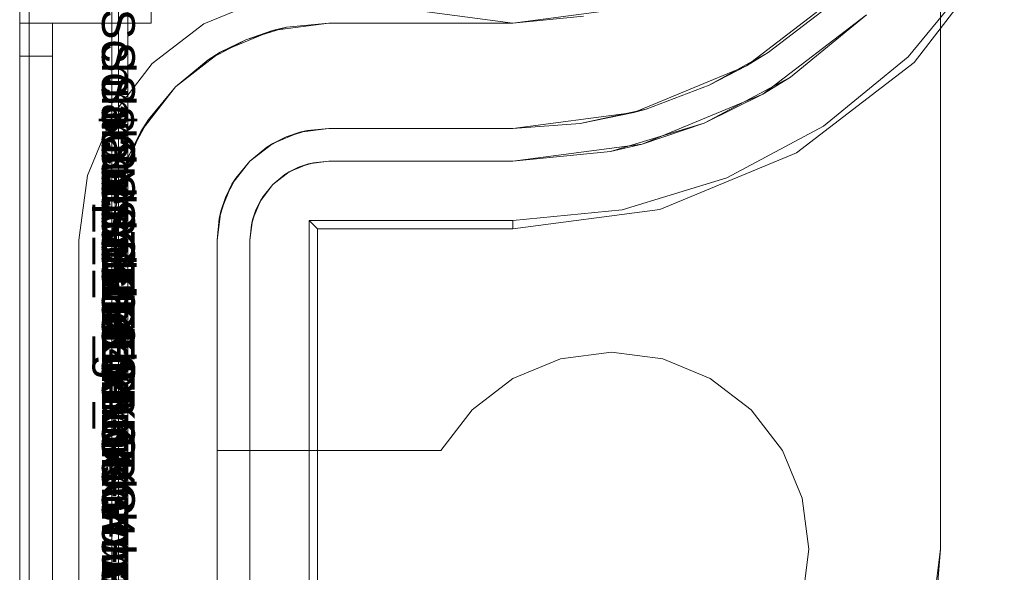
# Model space of a CAD drawing. Extents: x -620 to 300, y 62 to 1112.
# Tile 174 of 226: x 124.627 to 124.861, y 609.569 to 609.7. Entities that reach past the tile are written whole.
import ezdxf

# ---------------------------------------------------------------- set-up
doc = ezdxf.new("R2010")
doc.units = 0
doc.layers.get('0').update_dxf_attribs({"lineweight": 13})
doc.layers.add('AM_6-A06CPVZLL0', color=2, linetype='Continuous', lineweight=35, true_color=0xffff00)
doc.styles.get("Standard").update_dxf_attribs({"font": 'ARIALN.TTF'})

# ---------------------------------------------------------------- blocks, each defined once
blk = doc.blocks.new('Referenz-A06CPVZML0')
at = {"color": 9, "linetype": 'ByBlock', "lineweight": 13, "ltscale": 0.13, "true_color": 0xc1c9c4}
for p, q in [((124.62741, 609.78559), (124.62741, 607.20747)), ((124.62741, 607.20747), (124.62741, 609.78559)), ((124.64929, 607.20747), (124.64929, 609.78559)), ((124.64929, 609.78559), (124.64929, 609.64809)), ((124.65085, 608.73091), (124.65085, 609.78559)), ((124.84616, 609.74096), (124.84616, 609.57466)), ((124.84616, 609.57466), (124.84616, 609.72679)), ((124.82304, 609.70715), (124.80007, 609.68952)), ((124.62741, 609.70572), (124.62741, 609.69966)), ((124.62741, 609.69966), (124.62741, 609.70572)), ((124.65866, 609.69966), (124.65866, 609.70572)), ((124.65866, 609.69966), (124.65866, 609.70572)), ((124.76684, 609.70259), (124.7446, 609.69966)), ((124.80524, 609.6927), (124.818, 609.70241)), ((124.7446, 609.69966), (124.76136, 609.70131)), ((124.62741, 609.69966), (124.62741, 609.69951)), ((124.63132, 609.69966), (124.62741, 609.69966)), ((124.62741, 609.69966), (124.63522, 609.69966)), ((124.62741, 609.69966), (124.62741, 608.49653)), ((124.62741, 609.69966), (124.62741, 609.69966)), ((124.63132, 609.69966), (124.62741, 609.69966)), ((124.62741, 609.69939), (124.62741, 609.69966)), ((124.62741, 608.49653), (124.62741, 609.69966)), ((124.62741, 609.69966), (124.63522, 609.69966)), ((124.62741, 609.69951), (124.62741, 609.69906)), ((124.62741, 609.69861), (124.62741, 609.69939)), ((124.62741, 609.69906), (124.62741, 609.69834)), ((124.62741, 609.69737), (124.62741, 609.69861)), ((124.62741, 609.69834), (124.62741, 609.69737)), ((124.63522, 609.69966), (124.63132, 609.69966)), ((124.63522, 609.69966), (124.63132, 609.69966)), ((124.63522, 609.69951), (124.63522, 609.69966)), ((124.63522, 609.69966), (124.65866, 609.69966)), ((124.63522, 608.49653), (124.63522, 609.69966)), ((124.63522, 609.69966), (124.63522, 609.69966)), ((124.63522, 609.69951), (124.63522, 609.69966)), ((124.63522, 609.69966), (124.63522, 609.69966)), ((124.63522, 609.69966), (124.65866, 609.69966)), ((124.63522, 609.69966), (124.63522, 608.49653)), ((124.63522, 609.69906), (124.63522, 609.69951)), ((124.63522, 609.69906), (124.63522, 609.69951)), ((124.63522, 609.69834), (124.63522, 609.69906)), ((124.63522, 609.69834), (124.63522, 609.69906)), ((124.63522, 609.69737), (124.63522, 609.69834)), ((124.63522, 609.69737), (124.63522, 609.69834)), ((124.65866, 609.69966), (124.65866, 609.69966)), ((124.6875, 609.6979), (124.67507, 609.69275)), ((124.68112, 609.69573), (124.69079, 609.69867)), ((124.6875, 609.6979), (124.68112, 609.69573)), ((124.70085, 609.69966), (124.6875, 609.6979)), ((124.69079, 609.69867), (124.6875, 609.6979)), ((124.69079, 609.69867), (124.70085, 609.69966)), ((124.70085, 609.69966), (124.69079, 609.69867)), ((124.7446, 609.69966), (124.70085, 609.69966)), ((124.70085, 609.69966), (124.7141, 609.69966)), ((124.70085, 609.69966), (124.70085, 609.69966)), ((124.7141, 609.69966), (124.72905, 609.69966)), ((124.72905, 609.69966), (124.7446, 609.69966)), ((124.7446, 609.69966), (124.7446, 609.69966)), ((124.62741, 609.69737), (124.62741, 609.69618)), ((124.62741, 609.69575), (124.62741, 609.69737)), ((124.62741, 609.69618), (124.62741, 609.69483)), ((124.62741, 609.69387), (124.62741, 609.69575)), ((124.63522, 609.69618), (124.63522, 609.69737)), ((124.63522, 609.69618), (124.63522, 609.69737)), ((124.63522, 609.69483), (124.63522, 609.69618)), ((124.63522, 609.69483), (124.63522, 609.69618)), ((124.6722, 609.69097), (124.68112, 609.69573)), ((124.68112, 609.69573), (124.67507, 609.69275)), ((124.62741, 609.69483), (124.62741, 609.69337)), ((124.62741, 609.69184), (124.62741, 609.69387)), ((124.62741, 609.69337), (124.62741, 609.69184)), ((124.63522, 609.69337), (124.63522, 609.69483)), ((124.63522, 609.69337), (124.63522, 609.69483)), ((124.63522, 609.69184), (124.63522, 609.69337)), ((124.63522, 609.69184), (124.63522, 609.69337)), ((124.62741, 609.69184), (124.63132, 609.69184)), ((124.62741, 609.69184), (124.62741, 608.49653)), ((124.63132, 609.69184), (124.62741, 609.69184)), ((124.62741, 607.30122), (124.62741, 609.69184)), ((124.63132, 609.69184), (124.63522, 609.69184)), ((124.63522, 609.69184), (124.63132, 609.69184)), ((124.63522, 608.49653), (124.63522, 609.69184)), ((124.63522, 607.30122), (124.63522, 609.69184)), ((124.67507, 609.69275), (124.66439, 609.68455)), ((124.66439, 609.68455), (124.6722, 609.69097)), ((124.6722, 609.69097), (124.66439, 609.68455)), ((124.67507, 609.69275), (124.6722, 609.69097)), ((124.80524, 609.6927), (124.79123, 609.68493)), ((124.80007, 609.68952), (124.80524, 609.6927)), ((124.80007, 609.68952), (124.77331, 609.67844)), ((124.79123, 609.68493), (124.80007, 609.68952)), ((124.66439, 609.68455), (124.65619, 609.67388)), ((124.65798, 609.67674), (124.66439, 609.68455)), ((124.66439, 609.68455), (124.65798, 609.67674)), ((124.77624, 609.67926), (124.79123, 609.68493)), ((124.77624, 609.67926), (124.76058, 609.67581)), ((124.77331, 609.67844), (124.77624, 609.67926)), ((124.65321, 609.66783), (124.65798, 609.67674)), ((124.65798, 609.67674), (124.65619, 609.67388)), ((124.77331, 609.67844), (124.7446, 609.67466)), ((124.76058, 609.67581), (124.77331, 609.67844)), ((124.69397, 609.67375), (124.70085, 609.67466)), ((124.70085, 609.67466), (124.69567, 609.67415)), ((124.70085, 609.67466), (124.7446, 609.67466)), ((124.7446, 609.67466), (124.70085, 609.67466)), ((124.70085, 609.67466), (124.70085, 609.67466)), ((124.7446, 609.67466), (124.76058, 609.67581)), ((124.76058, 609.67581), (124.7446, 609.67466)), ((124.7446, 609.67466), (124.7446, 609.67466)), ((124.65619, 609.67388), (124.65104, 609.66144)), ((124.65619, 609.67388), (124.65321, 609.66783)), ((124.68757, 609.6711), (124.69397, 609.67375)), ((124.69068, 609.67264), (124.68757, 609.6711)), ((124.68864, 609.67154), (124.69068, 609.67264)), ((124.69397, 609.67375), (124.69068, 609.67264)), ((124.69068, 609.67264), (124.6929, 609.67331)), ((124.6929, 609.67331), (124.69467, 609.67384)), ((124.69567, 609.67415), (124.69397, 609.67375)), ((124.69467, 609.67384), (124.69567, 609.67415)), ((124.68207, 609.66688), (124.68757, 609.6711)), ((124.68609, 609.67018), (124.68207, 609.66688)), ((124.68757, 609.6711), (124.68609, 609.67018)), ((124.68609, 609.67018), (124.68701, 609.67067)), ((124.68701, 609.67067), (124.68864, 609.67154)), ((124.65028, 609.65815), (124.65321, 609.66783)), ((124.65321, 609.66783), (124.65104, 609.66144)), ((124.67785, 609.66138), (124.68207, 609.66688)), ((124.68207, 609.66688), (124.67876, 609.66285)), ((124.67876, 609.66285), (124.67785, 609.66138)), ((124.67827, 609.66193), (124.67876, 609.66285)), ((124.65104, 609.66144), (124.64929, 609.64809)), ((124.65104, 609.66144), (124.65028, 609.65815)), ((124.67519, 609.65497), (124.67785, 609.66138)), ((124.67785, 609.66138), (124.67631, 609.65826)), ((124.67631, 609.65826), (124.6774, 609.6603)), ((124.6774, 609.6603), (124.67827, 609.66193)), ((124.64929, 609.64809), (124.65028, 609.65815)), ((124.65028, 609.65815), (124.64929, 609.64809)), ((124.67631, 609.65826), (124.67519, 609.65497)), ((124.67564, 609.65604), (124.67631, 609.65826)), ((124.6751, 609.65428), (124.67564, 609.65604)), ((124.67429, 609.64809), (124.67519, 609.65497)), ((124.6748, 609.65328), (124.67429, 609.64809)), ((124.67519, 609.65497), (124.6748, 609.65328)), ((124.6748, 609.65328), (124.6751, 609.65428)), ((124.64929, 609.64809), (124.64929, 607.34497)), ((124.64929, 609.64809), (124.64929, 609.64809)), ((124.67429, 607.34497), (124.67429, 609.64809)), ((124.67429, 609.64809), (124.67429, 609.59809)), ((124.67429, 609.64809), (124.67429, 609.64809)), ((124.76804, 609.62153), (124.7559, 609.61993)), ((124.7559, 609.61993), (124.76804, 609.62153)), ((124.78017, 609.61993), (124.76804, 609.62153)), ((124.76804, 609.62153), (124.78017, 609.61993)), ((124.7559, 609.61993), (124.7446, 609.61525)), ((124.7446, 609.61525), (124.7559, 609.61993)), ((124.79147, 609.61525), (124.78017, 609.61993)), ((124.78017, 609.61993), (124.79147, 609.61525)), ((124.7446, 609.61525), (124.73489, 609.6078)), ((124.73489, 609.6078), (124.7446, 609.61525)), ((124.80118, 609.6078), (124.79147, 609.61525)), ((124.79147, 609.61525), (124.80118, 609.6078)), ((124.73489, 609.6078), (124.72744, 609.59809)), ((124.72744, 609.59809), (124.73489, 609.6078)), ((124.80863, 609.59809), (124.80118, 609.6078)), ((124.80118, 609.6078), (124.80863, 609.59809)), ((124.67429, 609.59809), (124.67429, 609.55122)), ((124.72744, 609.59809), (124.67429, 609.59809)), ((124.67429, 609.59809), (124.72744, 609.59809)), ((124.67429, 609.59809), (124.67429, 609.59809)), ((124.72744, 609.59809), (124.72744, 609.59809)), ((124.81331, 609.58679), (124.80863, 609.59809)), ((124.80863, 609.59809), (124.81331, 609.58679)), ((124.81491, 609.57466), (124.81331, 609.58679)), ((124.81331, 609.58679), (124.81491, 609.57466)), ((124.81331, 609.56252), (124.81491, 609.57466)), ((124.81491, 609.57466), (124.81331, 609.56252)), ((124.84616, 609.57466), (124.84374, 609.55534)), ((124.84521, 609.56251), (124.84616, 609.57466)), ((124.84616, 609.57466), (124.84616, 609.57466))]:
    blk.add_line(p, q, dxfattribs=at)
at = {"color": 251, "linetype": 'ByBlock', "lineweight": 13, "ltscale": 0.13, "true_color": 0x636363}
for p, q in [((124.62741, 609.78559), (124.62741, 607.20747)), ((124.6531, 609.78559), (124.6531, 607.20747)), ((124.62966, 609.76972), (124.62966, 607.22466)), ((124.83991, 609.69028), (124.86133, 609.7182)), ((124.83851, 609.69168), (124.85503, 609.71181)), ((124.67116, 609.69951), (124.68548, 609.70545)), ((124.68548, 609.70545), (124.67116, 609.69951)), ((124.72236, 609.70259), (124.7446, 609.69966)), ((124.7446, 609.69966), (124.76684, 609.70259)), ((124.82857, 609.70163), (124.80397, 609.68275)), ((124.81057, 609.68686), (124.82857, 609.70163)), ((124.65886, 609.69008), (124.67116, 609.69951)), ((124.67116, 609.69951), (124.65886, 609.69008)), ((124.81839, 609.67516), (124.83851, 609.69168)), ((124.64943, 609.67778), (124.65886, 609.69008)), ((124.65886, 609.69008), (124.64943, 609.67778)), ((124.81199, 609.66886), (124.83991, 609.69028)), ((124.81057, 609.68686), (124.79004, 609.67588)), ((124.80397, 609.68275), (124.81057, 609.68686)), ((124.80397, 609.68275), (124.77533, 609.67089)), ((124.79004, 609.67588), (124.80397, 609.68275)), ((124.6435, 609.66346), (124.64943, 609.67778)), ((124.64943, 609.67778), (124.6435, 609.66346)), ((124.79004, 609.67588), (124.76777, 609.66913)), ((124.77533, 609.67089), (124.79004, 609.67588)), ((124.79542, 609.66289), (124.81839, 609.67516)), ((124.77533, 609.67089), (124.7446, 609.66684)), ((124.76777, 609.66913), (124.77533, 609.67089)), ((124.7446, 609.66684), (124.76777, 609.66913)), ((124.77949, 609.6554), (124.81199, 609.66886)), ((124.69043, 609.66368), (124.69367, 609.66542)), ((124.69147, 609.66433), (124.696, 609.66621)), ((124.69367, 609.66542), (124.69147, 609.66433)), ((124.69367, 609.66542), (124.69719, 609.66648)), ((124.696, 609.66621), (124.69367, 609.66542)), ((124.696, 609.66621), (124.70085, 609.66684)), ((124.69719, 609.66648), (124.696, 609.66621)), ((124.70085, 609.66684), (124.69719, 609.66648)), ((124.69719, 609.66648), (124.70085, 609.66684)), ((124.70085, 609.66684), (124.7446, 609.66684)), ((124.7446, 609.66684), (124.70085, 609.66684)), ((124.70085, 609.66684), (124.70085, 609.66684)), ((124.7446, 609.66684), (124.7446, 609.66684)), ((124.64147, 609.64809), (124.6435, 609.66346)), ((124.6435, 609.66346), (124.64147, 609.64809)), ((124.68759, 609.66135), (124.69147, 609.66433)), ((124.69043, 609.66368), (124.68759, 609.66135)), ((124.68759, 609.66135), (124.69043, 609.66368)), ((124.69147, 609.66433), (124.69043, 609.66368)), ((124.77051, 609.65533), (124.79542, 609.66289)), ((124.68461, 609.65747), (124.68759, 609.66135)), ((124.68759, 609.66135), (124.68526, 609.65851)), ((124.68526, 609.65851), (124.68759, 609.66135)), ((124.68353, 609.65527), (124.68526, 609.65851)), ((124.68526, 609.65851), (124.68461, 609.65747)), ((124.68274, 609.65295), (124.68461, 609.65747)), ((124.68461, 609.65747), (124.68353, 609.65527)), ((124.68246, 609.65175), (124.68353, 609.65527)), ((124.68353, 609.65527), (124.68274, 609.65295)), ((124.7446, 609.6508), (124.77949, 609.6554)), ((124.7446, 609.65278), (124.77051, 609.65533)), ((124.6821, 609.64809), (124.68274, 609.65295)), ((124.68246, 609.65175), (124.6821, 609.64809)), ((124.6821, 609.64809), (124.68246, 609.65175)), ((124.68274, 609.65295), (124.68246, 609.65175)), ((124.69616, 609.65278), (124.7446, 609.65278)), ((124.69814, 609.6508), (124.69616, 609.65278)), ((124.69616, 607.34028), (124.69616, 609.65278)), ((124.7446, 609.65278), (124.7446, 609.6508)), ((124.69814, 609.6508), (124.7446, 609.6508)), ((124.69814, 607.34226), (124.69814, 609.6508)), ((124.64147, 609.64809), (124.64147, 609.64809)), ((124.64147, 607.34497), (124.64147, 609.64809)), ((124.64147, 609.64809), (124.64147, 607.34497)), ((124.6821, 607.34497), (124.6821, 609.64809)), ((124.6821, 609.64809), (124.6821, 607.34497)), ((124.6821, 609.64809), (124.6821, 609.64809))]:
    blk.add_line(p, q, dxfattribs=at)
at = {"layer": 'AM_6-A06CPVZLL0', "linetype": 'ByBlock', "ltscale": 0.35, "char_height": 0.0078125, "attachment_point": 1, "rotation": 270}
for s, insert in [('{\\fArial;Schraube_TK34mm-schwarz}', (124.65476, 609.70306)), ('{\\fArial;Schraube_TK34mm-schwarz}', (124.65476, 609.69525)), ('{\\fArial;Schraube_TK34mm-schwarz}', (124.65476, 609.68744)), ('{\\fArial;$CNSORDERNO.}', (124.65476, 609.67974)), ('{\\fArial;Schraube_TK34mm-schwarz}', (124.65476, 609.67181)), ('{\\fArial;Spelsberg}', (124.65476, 609.664)), ('{\\fArial;Schraube_TK34mm-schwarz}', (124.65476, 609.65619)), ('{\\fArial;SPELSBERG}', (124.65476, 609.64838)), ('{\\fArial;1}', (124.65476, 609.63988))]:
    blk.add_mtext(s, dxfattribs=dict(at, insert=insert))

msp = doc.modelspace()

# ---------------------------------------------------------------- block references
at = {"color": 8, "lineweight": 25, "ltscale": 0.25, "true_color": 0x808080}
msp.add_blockref('Referenz-A06CPVZML0', (0, 0), dxfattribs=at)

doc.saveas('drawing.dxf')
